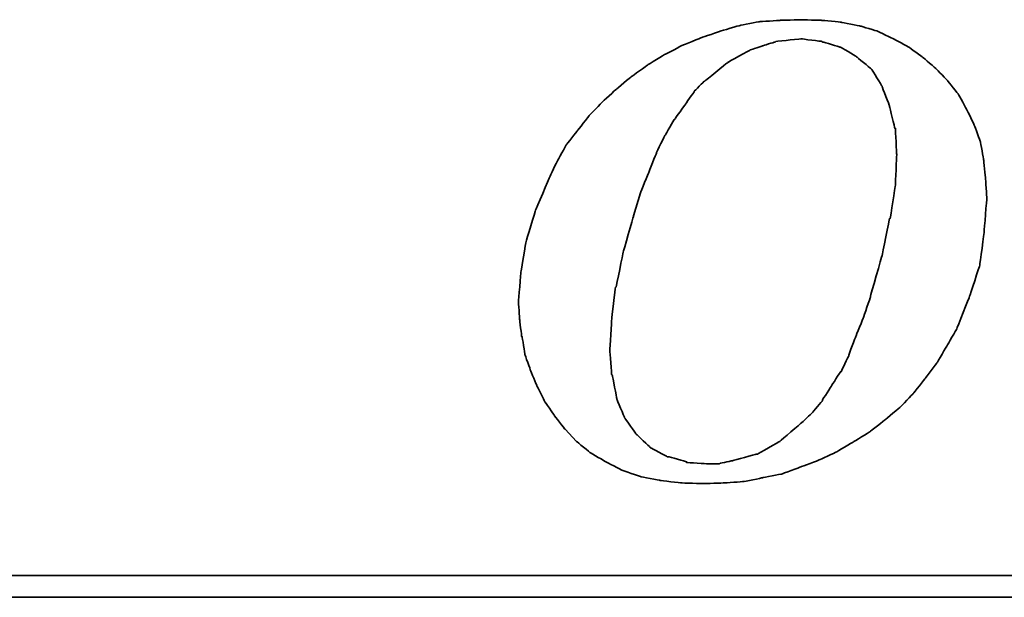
# Model space of a CAD drawing. Header units: millimetres. Extents: x 149 to 539, y -7 to 107.
# Tile 36 of 54: x 436.86 to 442.64, y 28.27 to 31.66. Entities that reach past the tile are written whole.
import ezdxf

# ---------------------------------------------------------------- set-up
doc = ezdxf.new("R2010")
doc.units = ezdxf.units.MM
doc.header["$LTSCALE"] = 0.1
doc.layers.add('DIM', color=4, linetype='CONTINUOUS')
doc.layers.add('layer 1', color=7, linetype='CONTINUOUS')

# ---------------------------------------------------------------- blocks, each defined once
blk = doc.blocks.new('TBI MOTION logo(完整正式版)')
at = {"layer": 'layer 1', "color": 22, "lineweight": 35}
for points, knots in [([(-11.34375, -6.98375), (-11.34375, -6.98375), (-10.91375, -7.43875), (-10.91375, -7.43875), (-10.91375, -7.43875), (-10.91375, -7.43875), (-10.38625, -7.87125), (-10.38625, -7.87125), (-10.38625, -7.87125), (-10.38625, -7.87125), (-9.81125, -8.20375), (-9.81125, -8.20375), (-9.81125, -8.20375), (-9.81125, -8.20375), (-9.21125, -8.51875), (-9.21125, -8.51875), (-9.21125, -8.51875), (-9.21125, -8.51875), (-8.51625, -8.75875), (-8.51625, -8.75875), (-8.51625, -8.75875), (-8.51625, -8.75875), (-7.77125, -8.90375), (-7.77125, -8.90375), (-7.77125, -8.90375), (-7.77125, -8.90375), (-6.97875, -8.99875), (-6.97875, -8.99875), (-6.97875, -8.99875), (-6.97875, -8.99875), (-6.14125, -9.02375), (-6.14125, -9.02375), (-6.14125, -9.02375), (-6.14125, -9.02375), (-5.37125, -8.99875), (-5.37125, -8.99875), (-5.37125, -8.99875), (-5.37125, -8.99875), (-4.65375, -8.94875), (-4.65375, -8.94875), (-4.65375, -8.94875), (-4.65375, -8.94875), (-3.93375, -8.80625), (-3.93375, -8.80625), (-3.93375, -8.80625), (-3.93375, -8.80625), (-3.21375, -8.66375), (-3.21375, -8.66375), (-3.21375, -8.66375), (-3.21375, -8.66375), (-2.49375, -8.39875), (-2.49375, -8.39875), (-2.49375, -8.39875), (-2.49375, -8.39875), (-1.79875, -8.13375), (-1.79875, -8.13375), (-1.79875, -8.13375), (-1.79875, -8.13375), (-1.17375, -7.84375), (-1.17375, -7.84375), (-1.17375, -7.84375), (-1.17375, -7.84375), (-0.52375, -7.46375), (-0.52375, -7.46375), (-0.52375, -7.46375), (-0.52375, -7.46375), (0.10124, -7.07875), (0.10124, -7.07875), (0.10124, -7.07875), (0.10124, -7.07875), (0.67625, -6.62375), (0.67625, -6.62375), (0.67625, -6.62375), (0.67625, -6.62375), (1.24874, -6.14375), (1.24874, -6.14375), (1.24874, -6.14375), (1.24874, -6.14375), (1.72874, -5.64125), (1.72874, -5.64125), (1.72874, -5.64125), (1.72874, -5.64125), (2.18624, -5.06375), (2.18624, -5.06375), (2.18624, -5.06375), (2.18624, -5.06375), (2.61625, -4.48874), (2.61625, -4.48874), (2.61625, -4.48874), (2.61625, -4.48874), (3.00125, -3.83874), (3.00125, -3.83874), (3.00125, -3.83874), (3.00125, -3.83874), (3.36124, -3.21374), (3.36124, -3.21374), (3.36124, -3.21374), (3.36124, -3.21374), (3.84374, -1.99125), (3.84374, -1.99125), (3.84374, -1.99125), (3.84374, -1.99125), (4.22625, -0.81875), (4.22625, -0.81875), (4.22625, -0.81875), (4.22625, -0.81875), (4.39125, 0.45624), (4.39125, 0.45624), (4.39125, 0.45624), (4.39125, 0.45624), (4.48874, 1.70124), (4.48874, 1.70124), (4.48874, 1.70124), (4.48874, 1.70124), (4.43874, 2.44625), (4.43874, 2.44625), (4.43874, 2.44625), (4.43874, 2.44625), (4.36874, 3.14125), (4.36874, 3.14125), (4.36874, 3.14125), (4.36874, 3.14125), (4.25125, 3.81125), (4.25125, 3.81125), (4.25125, 3.81125), (4.25125, 3.81125), (4.03124, 4.41125), (4.03124, 4.41125), (4.03124, 4.41125), (4.03124, 4.41125), (3.74374, 5.01125), (3.74374, 5.01125), (3.74374, 5.01125), (3.74374, 5.01125), (3.43124, 5.58875), (3.43124, 5.58875), (3.43124, 5.58875), (3.43124, 5.58875), (3.02625, 6.09125), (3.02625, 6.09125), (3.02625, 6.09125), (3.02625, 6.09125), (2.59374, 6.54875), (2.59374, 6.54875), (2.59374, 6.54875), (2.59374, 6.54875), (2.09124, 6.98125), (2.09124, 6.98125), (2.09124, 6.98125), (2.09124, 6.98125), (1.56124, 7.36625), (1.56124, 7.36625), (1.56124, 7.36625), (1.56124, 7.36625), (0.98624, 7.67625), (0.98624, 7.67625), (0.98624, 7.67625), (0.98624, 7.67625), (0.38624, 7.96375), (0.38624, 7.96375), (0.38624, 7.96375), (0.38624, 7.96375), (-0.25875, 8.15625), (-0.25875, 8.15625), (-0.25875, 8.15625), (-0.25875, 8.15625), (-0.98125, 8.30125), (-0.98125, 8.30125), (-0.98125, 8.30125), (-0.98125, 8.30125), (-1.70124, 8.37125), (-1.70124, 8.37125), (-1.70124, 8.37125), (-1.70124, 8.37125), (-2.49375, 8.39624), (-2.49375, 8.39624), (-2.49375, 8.39624), (-2.49375, 8.39624), (-3.28625, 8.37125), (-3.28625, 8.37125), (-3.28625, 8.37125), (-3.28625, 8.37125), (-4.05125, 8.32125), (-4.05125, 8.32125), (-4.05125, 8.32125), (-4.05125, 8.32125), (-4.77375, 8.18125), (-4.77375, 8.18125), (-4.77375, 8.18125), (-4.77375, 8.18125), (-5.51625, 7.96375), (-5.51625, 7.96375), (-5.51625, 7.96375), (-5.51625, 7.96375), (-6.21125, 7.72625), (-6.21125, 7.72625), (-6.21125, 7.72625), (-6.21125, 7.72625), (-6.92875, 7.43625), (-6.92875, 7.43625), (-6.92875, 7.43625), (-6.92875, 7.43625), (-7.57875, 7.10125), (-7.57875, 7.10125), (-7.57875, 7.10125), (-7.57875, 7.10125), (-8.24875, 6.69125), (-8.24875, 6.69125), (-8.24875, 6.69125), (-8.24875, 6.69125), (-8.84875, 6.26125), (-8.84875, 6.26125), (-8.84875, 6.26125), (-8.84875, 6.26125), (-9.42625, 5.78125), (-9.42625, 5.78125), (-9.42625, 5.78125), (-9.42625, 5.78125), (-9.95375, 5.30125), (-9.95375, 5.30125), (-9.95375, 5.30125), (-9.95375, 5.30125), (-10.43375, 4.79624), (-10.43375, 4.79624), (-10.43375, 4.79624), (-10.43375, 4.79624), (-10.88875, 4.22125), (-10.88875, 4.22125), (-10.88875, 4.22125), (-10.88875, 4.22125), (-11.29875, 3.69375), (-11.29875, 3.69375), (-11.29875, 3.69375), (-11.29875, 3.69375), (-11.63375, 3.09125), (-11.63375, 3.09125), (-11.63375, 3.09125), (-11.63375, 3.09125), (-11.91875, 2.49625), (-11.91875, 2.49625), (-11.91875, 2.49625), (-11.91875, 2.49625), (-12.44875, 1.24625), (-12.44875, 1.24625), (-12.44875, 1.24625), (-12.44875, 1.24625), (-12.80875, 0.06874), (-12.80875, 0.06874), (-12.80875, 0.06874), (-12.80875, 0.06874), (-12.99875, -1.07875), (-12.99875, -1.07875), (-12.99875, -1.07875), (-12.99875, -1.07875), (-13.09375, -2.18375), (-13.09375, -2.18375), (-13.09375, -2.18375), (-13.09375, -2.18375), (-13.04875, -2.85375), (-13.04875, -2.85375), (-13.04875, -2.85375), (-13.04875, -2.85375), (-12.97375, -3.50375), (-12.97375, -3.50375), (-12.97375, -3.50375), (-12.97375, -3.50375), (-12.95375, -3.50375), (-12.95375, -3.50375), (-12.95375, -3.50375), (-12.95375, -3.50375), (-12.85375, -4.17375), (-12.85375, -4.17375), (-12.85375, -4.17375), (-12.85375, -4.17375), (-12.63875, -4.77624), (-12.63875, -4.77624), (-12.63875, -4.77624), (-12.63875, -4.77624), (-12.39875, -5.35125), (-12.39875, -5.35125), (-12.39875, -5.35125), (-12.39875, -5.35125), (-12.11375, -5.92875), (-12.11375, -5.92875), (-12.11375, -5.92875), (-12.11375, -5.92875), (-11.75375, -6.45375), (-11.75375, -6.45375), (-11.75375, -6.45375), (-11.75375, -6.45375), (-11.34375, -6.98375), (-11.34375, -6.98375)], [0, 0, 0, 0, 0.01369863, 0.01369863, 0.01369863, 0.01369864, 0.02739726, 0.02739726, 0.02739726, 0.02739727, 0.04109589, 0.04109589, 0.04109589, 0.0410959, 0.05479452, 0.05479452, 0.05479452, 0.05479453, 0.06849315, 0.06849315, 0.06849315, 0.06849316, 0.08219178, 0.08219178, 0.08219178, 0.08219179, 0.09589041, 0.09589041, 0.09589041, 0.09589042, 0.10958904, 0.10958904, 0.10958904, 0.10958905, 0.12328767, 0.12328767, 0.12328767, 0.12328768, 0.1369863, 0.1369863, 0.1369863, 0.13698631, 0.15068493, 0.15068493, 0.15068493, 0.15068494, 0.16438356, 0.16438356, 0.16438356, 0.16438357, 0.17808219, 0.17808219, 0.17808219, 0.1780822, 0.19178082, 0.19178082, 0.19178082, 0.19178083, 0.20547945, 0.20547945, 0.20547945, 0.20547946, 0.21917808, 0.21917808, 0.21917808, 0.21917809, 0.23287671, 0.23287671, 0.23287671, 0.23287672, 0.24657534, 0.24657534, 0.24657534, 0.24657535, 0.26027397, 0.26027397, 0.26027397, 0.26027398, 0.2739726, 0.2739726, 0.2739726, 0.27397261, 0.28767123, 0.28767123, 0.28767123, 0.28767124, 0.30136986, 0.30136986, 0.30136986, 0.30136987, 0.31506849, 0.31506849, 0.31506849, 0.3150685, 0.32876712, 0.32876712, 0.32876712, 0.32876713, 0.34246575, 0.34246575, 0.34246575, 0.34246576, 0.35616438, 0.35616438, 0.35616438, 0.35616439, 0.36986301, 0.36986301, 0.36986301, 0.36986302, 0.38356164, 0.38356164, 0.38356164, 0.38356165, 0.39726027, 0.39726027, 0.39726027, 0.39726028, 0.4109589, 0.4109589, 0.4109589, 0.41095891, 0.42465753, 0.42465753, 0.42465753, 0.42465754, 0.43835616, 0.43835616, 0.43835616, 0.43835617, 0.45205479, 0.45205479, 0.45205479, 0.4520548, 0.46575342, 0.46575342, 0.46575342, 0.46575343, 0.47945205, 0.47945205, 0.47945205, 0.47945206, 0.49315068, 0.49315068, 0.49315068, 0.49315069, 0.50684932, 0.50684932, 0.50684932, 0.50684933, 0.52054795, 0.52054795, 0.52054795, 0.52054796, 0.53424658, 0.53424658, 0.53424658, 0.53424659, 0.54794521, 0.54794521, 0.54794521, 0.54794522, 0.56164384, 0.56164384, 0.56164384, 0.56164385, 0.57534247, 0.57534247, 0.57534247, 0.57534248, 0.5890411, 0.5890411, 0.5890411, 0.58904111, 0.60273973, 0.60273973, 0.60273973, 0.60273974, 0.61643836, 0.61643836, 0.61643836, 0.61643837, 0.63013699, 0.63013699, 0.63013699, 0.630137, 0.64383562, 0.64383562, 0.64383562, 0.64383563, 0.65753425, 0.65753425, 0.65753425, 0.65753426, 0.67123288, 0.67123288, 0.67123288, 0.67123289, 0.68493151, 0.68493151, 0.68493151, 0.68493152, 0.69863014, 0.69863014, 0.69863014, 0.69863015, 0.71232877, 0.71232877, 0.71232877, 0.71232878, 0.7260274, 0.7260274, 0.7260274, 0.72602741, 0.73972603, 0.73972603, 0.73972603, 0.73972604, 0.75342466, 0.75342466, 0.75342466, 0.75342467, 0.76712329, 0.76712329, 0.76712329, 0.7671233, 0.78082192, 0.78082192, 0.78082192, 0.78082193, 0.79452055, 0.79452055, 0.79452055, 0.79452056, 0.80821918, 0.80821918, 0.80821918, 0.80821919, 0.82191781, 0.82191781, 0.82191781, 0.82191782, 0.83561644, 0.83561644, 0.83561644, 0.83561645, 0.84931507, 0.84931507, 0.84931507, 0.84931508, 0.8630137, 0.8630137, 0.8630137, 0.86301371, 0.87671233, 0.87671233, 0.87671233, 0.87671234, 0.89041096, 0.89041096, 0.89041096, 0.89041097, 0.90410959, 0.90410959, 0.90410959, 0.9041096, 0.91780822, 0.91780822, 0.91780822, 0.91780823, 0.93150685, 0.93150685, 0.93150685, 0.93150686, 0.94520548, 0.94520548, 0.94520548, 0.94520549, 0.95890411, 0.95890411, 0.95890411, 0.95890412, 0.97260274, 0.97260274, 0.97260274, 0.97260275, 0.98630137, 0.98630137, 0.98630137, 0.98630138, 1, 1, 1, 1]), ([(-8.77875, 1.03124), (-8.77875, 1.03124), (-8.51625, 1.89625), (-8.51625, 1.89625), (-8.51625, 1.89625), (-8.51625, 1.89625), (-8.20375, 2.66375), (-8.20375, 2.66375), (-8.20375, 2.66375), (-8.20375, 2.66375), (-7.91625, 3.38125), (-7.91625, 3.38125), (-7.91625, 3.38125), (-7.91625, 3.38125), (-7.91625, 3.40624), (-7.91625, 3.40624), (-7.91625, 3.40624), (-7.91625, 3.40624), (-7.57875, 4.07624), (-7.57875, 4.07624), (-7.57875, 4.07624), (-7.57875, 4.07624), (-7.24375, 4.65125), (-7.24375, 4.65125), (-7.24375, 4.65125), (-7.24375, 4.65125), (-7.21875, 4.65125), (-7.21875, 4.65125), (-7.21875, 4.65125), (-7.21875, 4.65125), (-7.21875, 4.67624), (-7.21875, 4.67624), (-7.21875, 4.67624), (-7.21875, 4.67624), (-6.83625, 5.20375), (-6.83625, 5.20375), (-6.83625, 5.20375), (-6.83625, 5.20375), (-6.49875, 5.68625), (-6.49875, 5.68625), (-6.49875, 5.68625), (-6.49875, 5.68625), (-6.49875, 5.70625), (-6.49875, 5.70625), (-6.49875, 5.70625), (-6.49875, 5.70625), (-6.11625, 6.09125), (-6.11625, 6.09125), (-6.11625, 6.09125), (-6.11625, 6.09125), (-6.09125, 6.09125), (-6.09125, 6.09125), (-6.09125, 6.09125), (-6.09125, 6.09125), (-5.27375, 6.76625), (-5.27375, 6.76625), (-5.27375, 6.76625), (-5.27375, 6.76625), (-5.24875, 6.76625), (-5.24875, 6.76625), (-5.24875, 6.76625), (-5.24875, 6.76625), (-5.24875, 6.78625), (-5.24875, 6.78625), (-5.24875, 6.78625), (-5.24875, 6.78625), (-4.38875, 7.26624), (-4.38875, 7.26624), (-4.38875, 7.26624), (-4.38875, 7.26624), (-4.36125, 7.26624), (-4.36125, 7.26624), (-4.36125, 7.26624), (-4.36125, 7.26624), (-3.93375, 7.41125), (-3.93375, 7.41125), (-3.93375, 7.41125), (-3.93375, 7.41125), (-3.47375, 7.55625), (-3.47375, 7.55625), (-3.47375, 7.55625), (-3.47375, 7.55625), (-3.45375, 7.55625), (-3.45375, 7.55625), (-3.45375, 7.55625), (-3.45375, 7.55625), (-3.42875, 7.58124), (-3.42875, 7.58124), (-3.42875, 7.58124), (-3.42875, 7.58124), (-2.97375, 7.62625), (-2.97375, 7.62625), (-2.97375, 7.62625), (-2.97375, 7.62625), (-2.49375, 7.67625), (-2.49375, 7.67625), (-2.49375, 7.67625), (-2.49375, 7.67625), (-2.46875, 7.67625), (-2.46875, 7.67625), (-2.46875, 7.67625), (-2.46875, 7.67625), (-1.70124, 7.58124), (-1.70124, 7.58124), (-1.70124, 7.58124), (-1.70124, 7.58124), (-1.67875, 7.55625), (-1.67875, 7.55625), (-1.67875, 7.55625), (-1.67875, 7.55625), (-1.65375, 7.55625), (-1.65375, 7.55625), (-1.65375, 7.55625), (-1.65375, 7.55625), (-1.03125, 7.36625), (-1.03125, 7.36625), (-1.03125, 7.36625), (-1.03125, 7.36625), (-1.00625, 7.36625), (-1.00625, 7.36625), (-1.00625, 7.36625), (-1.00625, 7.36625), (-0.43124, 7.02624), (-0.43124, 7.02624), (-0.43124, 7.02624), (-0.43124, 7.02624), (-0.40625, 7.00624), (-0.40625, 7.00624), (-0.40625, 7.00624), (-0.40625, 7.00624), (0.12124, 6.57124), (0.12124, 6.57124), (0.12124, 6.57124), (0.12124, 6.57124), (0.14624, 6.54875), (0.14624, 6.54875), (0.14624, 6.54875), (0.14624, 6.54875), (0.17124, 6.52375), (0.17124, 6.52375), (0.17124, 6.52375), (0.17124, 6.52375), (0.55625, 5.89875), (0.55625, 5.89875), (0.55625, 5.89875), (0.55625, 5.89875), (0.55625, 5.87625), (0.55625, 5.87625), (0.55625, 5.87625), (0.55625, 5.87625), (0.84124, 5.15625), (0.84124, 5.15625), (0.84124, 5.15625), (0.84124, 5.15625), (0.84124, 5.13125), (0.84124, 5.13125), (0.84124, 5.13125), (0.84124, 5.13125), (1.03624, 4.31875), (1.03624, 4.31875), (1.03624, 4.31875), (1.03624, 4.31875), (1.05624, 4.31875), (1.05624, 4.31875), (1.05624, 4.31875), (1.05624, 4.31875), (1.05624, 4.29125), (1.05624, 4.29125), (1.05624, 4.29125), (1.05624, 4.29125), (1.10625, 3.33125), (1.10625, 3.33125), (1.10625, 3.33125), (1.10625, 3.33125), (1.10625, 3.30875), (1.10625, 3.30875), (1.10625, 3.30875), (1.10625, 3.30875), (1.05624, 2.20624), (1.05624, 2.20624), (1.05624, 2.20624), (1.05624, 2.20624), (1.05624, 2.18124), (1.05624, 2.18124), (1.05624, 2.18124), (1.05624, 2.18124), (0.86624, 0.93624), (0.86624, 0.93624), (0.86624, 0.93624), (0.86624, 0.93624), (0.84124, 0.93624), (0.84124, 0.93624), (0.84124, 0.93624), (0.84124, 0.93624), (0.55625, -0.45874), (0.55625, -0.45874), (0.55625, -0.45874), (0.55625, -0.45874), (0.12124, -1.99125), (0.12124, -1.99125), (0.12124, -1.99125), (0.12124, -1.99125), (0.12124, -2.01874), (0.12124, -2.01874), (0.12124, -2.01874), (0.12124, -2.01874), (-0.13874, -2.78375), (-0.13874, -2.78375), (-0.13874, -2.78375), (-0.13874, -2.78375), (-0.43124, -3.50375), (-0.43124, -3.50375), (-0.43124, -3.50375), (-0.43124, -3.50375), (-0.69375, -4.19875), (-0.69375, -4.19875), (-0.69375, -4.19875), (-0.69375, -4.19875), (-0.69375, -4.22375), (-0.69375, -4.22375), (-0.69375, -4.22375), (-0.69375, -4.22375), (-0.98125, -4.82374), (-0.98125, -4.82374), (-0.98125, -4.82374), (-0.98125, -4.82374), (-1.00625, -4.82374), (-1.00625, -4.82374), (-1.00625, -4.82374), (-1.00625, -4.82374), (-1.33875, -5.35125), (-1.33875, -5.35125), (-1.33875, -5.35125), (-1.33875, -5.35125), (-1.67875, -5.87875), (-1.67875, -5.87875), (-1.67875, -5.87875), (-1.67875, -5.87875), (-1.67875, -5.90375), (-1.67875, -5.90375), (-1.67875, -5.90375), (-1.67875, -5.90375), (-2.05875, -6.35875), (-2.05875, -6.35875), (-2.05875, -6.35875), (-2.05875, -6.35875), (-2.08375, -6.38375), (-2.08375, -6.38375), (-2.08375, -6.38375), (-2.08375, -6.38375), (-2.46875, -6.74375), (-2.46875, -6.74375), (-2.46875, -6.74375), (-2.46875, -6.74375), (-3.25875, -7.41625), (-3.25875, -7.41625), (-3.25875, -7.41625), (-3.25875, -7.41625), (-3.28625, -7.43875), (-3.28625, -7.43875), (-3.28625, -7.43875), (-3.28625, -7.43875), (-4.12375, -7.91875), (-4.12375, -7.91875), (-4.12375, -7.91875), (-4.12375, -7.91875), (-4.14875, -7.91875), (-4.14875, -7.91875), (-4.14875, -7.91875), (-4.14875, -7.91875), (-4.17125, -7.91875), (-4.17125, -7.91875), (-4.17125, -7.91875), (-4.17125, -7.91875), (-5.03375, -8.15875), (-5.03375, -8.15875), (-5.03375, -8.15875), (-5.03375, -8.15875), (-5.51625, -8.25625), (-5.51625, -8.25625), (-5.51625, -8.25625), (-5.51625, -8.25625), (-5.54125, -8.27875), (-5.54125, -8.27875), (-5.54125, -8.27875), (-5.54125, -8.27875), (-5.56375, -8.27875), (-5.56375, -8.27875), (-5.56375, -8.27875), (-5.56375, -8.27875), (-5.99625, -8.27875), (-5.99625, -8.27875), (-5.99625, -8.27875), (-5.99625, -8.27875), (-6.76375, -8.23125), (-6.76375, -8.23125), (-6.76375, -8.23125), (-6.76375, -8.23125), (-6.78875, -8.23125), (-6.78875, -8.23125), (-6.78875, -8.23125), (-6.78875, -8.23125), (-6.78875, -8.20375), (-6.78875, -8.20375), (-6.78875, -8.20375), (-6.78875, -8.20375), (-7.45875, -8.01375), (-7.45875, -8.01375), (-7.45875, -8.01375), (-7.45875, -8.01375), (-7.48375, -8.01375), (-7.48375, -8.01375), (-7.48375, -8.01375), (-7.48375, -8.01375), (-7.50875, -8.01375), (-7.50875, -8.01375), (-7.50875, -8.01375), (-7.50875, -8.01375), (-8.13125, -7.67875), (-8.13125, -7.67875), (-8.13125, -7.67875), (-8.13125, -7.67875), (-8.15625, -7.65375), (-8.15625, -7.65375), (-8.15625, -7.65375), (-8.15625, -7.65375), (-8.65875, -7.17375), (-8.65875, -7.17375), (-8.65875, -7.17375), (-8.65875, -7.17375), (-8.68375, -7.14875), (-8.68375, -7.14875), (-8.68375, -7.14875), (-8.68375, -7.14875), (-9.08875, -6.57375), (-9.08875, -6.57375), (-9.08875, -6.57375), (-9.08875, -6.57375), (-9.11375, -6.54875), (-9.11375, -6.54875), (-9.11375, -6.54875), (-9.11375, -6.54875), (-9.11375, -6.52875), (-9.11375, -6.52875), (-9.11375, -6.52875), (-9.11375, -6.52875), (-9.40375, -5.85375), (-9.40375, -5.85375), (-9.40375, -5.85375), (-9.40375, -5.85375), (-9.40375, -5.82875), (-9.40375, -5.82875), (-9.40375, -5.82875), (-9.40375, -5.82875), (-9.56875, -4.96875), (-9.56875, -4.96875), (-9.56875, -4.96875), (-9.56875, -4.96875), (-9.59375, -4.94375), (-9.59375, -4.94375), (-9.59375, -4.94375), (-9.59375, -4.94375), (-9.66375, -4.03375), (-9.66375, -4.03375), (-9.66375, -4.03375), (-9.66375, -4.03375), (-9.66375, -4.00875), (-9.66375, -4.00875), (-9.66375, -4.00875), (-9.66375, -4.00875), (-9.59375, -2.85375), (-9.59375, -2.85375), (-9.59375, -2.85375), (-9.59375, -2.85375), (-9.45125, -1.65875), (-9.45125, -1.65875), (-9.45125, -1.65875), (-9.45125, -1.65875), (-9.42625, -1.63375), (-9.42625, -1.63375), (-9.42625, -1.63375), (-9.42625, -1.63375), (-9.16125, -0.33875), (-9.16125, -0.33875), (-9.16125, -0.33875), (-9.16125, -0.33875), (-8.77875, 1.00624), (-8.77875, 1.00624), (-8.77875, 1.00624), (-8.77875, 1.00624), (-8.77875, 1.03124), (-8.77875, 1.03124)], [0, 0, 0, 0, 0.01020408, 0.01020408, 0.01020408, 0.01020409, 0.02040816, 0.02040816, 0.02040816, 0.02040817, 0.03061224, 0.03061224, 0.03061224, 0.03061225, 0.04081633, 0.04081633, 0.04081633, 0.04081634, 0.05102041, 0.05102041, 0.05102041, 0.05102042, 0.06122449, 0.06122449, 0.06122449, 0.0612245, 0.07142857, 0.07142857, 0.07142857, 0.07142858, 0.08163265, 0.08163265, 0.08163265, 0.08163266, 0.09183673, 0.09183673, 0.09183673, 0.09183674, 0.10204082, 0.10204082, 0.10204082, 0.10204083, 0.1122449, 0.1122449, 0.1122449, 0.11224491, 0.12244898, 0.12244898, 0.12244898, 0.12244899, 0.13265306, 0.13265306, 0.13265306, 0.13265307, 0.14285714, 0.14285714, 0.14285714, 0.14285715, 0.15306122, 0.15306122, 0.15306122, 0.15306123, 0.16326531, 0.16326531, 0.16326531, 0.16326532, 0.17346939, 0.17346939, 0.17346939, 0.1734694, 0.18367347, 0.18367347, 0.18367347, 0.18367348, 0.19387755, 0.19387755, 0.19387755, 0.19387756, 0.20408163, 0.20408163, 0.20408163, 0.20408164, 0.21428571, 0.21428571, 0.21428571, 0.21428572, 0.2244898, 0.2244898, 0.2244898, 0.22448981, 0.23469388, 0.23469388, 0.23469388, 0.23469389, 0.24489796, 0.24489796, 0.24489796, 0.24489797, 0.25510204, 0.25510204, 0.25510204, 0.25510205, 0.26530612, 0.26530612, 0.26530612, 0.26530613, 0.2755102, 0.2755102, 0.2755102, 0.27551021, 0.28571429, 0.28571429, 0.28571429, 0.2857143, 0.29591837, 0.29591837, 0.29591837, 0.29591838, 0.30612245, 0.30612245, 0.30612245, 0.30612246, 0.31632653, 0.31632653, 0.31632653, 0.31632654, 0.32653061, 0.32653061, 0.32653061, 0.32653062, 0.33673469, 0.33673469, 0.33673469, 0.3367347, 0.34693878, 0.34693878, 0.34693878, 0.34693879, 0.35714286, 0.35714286, 0.35714286, 0.35714287, 0.36734694, 0.36734694, 0.36734694, 0.36734695, 0.37755102, 0.37755102, 0.37755102, 0.37755103, 0.3877551, 0.3877551, 0.3877551, 0.38775511, 0.39795918, 0.39795918, 0.39795918, 0.39795919, 0.40816327, 0.40816327, 0.40816327, 0.40816328, 0.41836735, 0.41836735, 0.41836735, 0.41836736, 0.42857143, 0.42857143, 0.42857143, 0.42857144, 0.43877551, 0.43877551, 0.43877551, 0.43877552, 0.44897959, 0.44897959, 0.44897959, 0.4489796, 0.45918367, 0.45918367, 0.45918367, 0.45918368, 0.46938776, 0.46938776, 0.46938776, 0.46938777, 0.47959184, 0.47959184, 0.47959184, 0.47959185, 0.48979592, 0.48979592, 0.48979592, 0.48979593, 0.5, 0.5, 0.5, 0.50000001, 0.51020408, 0.51020408, 0.51020408, 0.51020409, 0.52040816, 0.52040816, 0.52040816, 0.52040817, 0.53061224, 0.53061224, 0.53061224, 0.53061225, 0.54081633, 0.54081633, 0.54081633, 0.54081634, 0.55102041, 0.55102041, 0.55102041, 0.55102042, 0.56122449, 0.56122449, 0.56122449, 0.5612245, 0.57142857, 0.57142857, 0.57142857, 0.57142858, 0.58163265, 0.58163265, 0.58163265, 0.58163266, 0.59183673, 0.59183673, 0.59183673, 0.59183674, 0.60204082, 0.60204082, 0.60204082, 0.60204083, 0.6122449, 0.6122449, 0.6122449, 0.61224491, 0.62244898, 0.62244898, 0.62244898, 0.62244899, 0.63265306, 0.63265306, 0.63265306, 0.63265307, 0.64285714, 0.64285714, 0.64285714, 0.64285715, 0.65306122, 0.65306122, 0.65306122, 0.65306123, 0.66326531, 0.66326531, 0.66326531, 0.66326532, 0.67346939, 0.67346939, 0.67346939, 0.6734694, 0.68367347, 0.68367347, 0.68367347, 0.68367348, 0.69387755, 0.69387755, 0.69387755, 0.69387756, 0.70408163, 0.70408163, 0.70408163, 0.70408164, 0.71428571, 0.71428571, 0.71428571, 0.71428572, 0.7244898, 0.7244898, 0.7244898, 0.72448981, 0.73469388, 0.73469388, 0.73469388, 0.73469389, 0.74489796, 0.74489796, 0.74489796, 0.74489797, 0.75510204, 0.75510204, 0.75510204, 0.75510205, 0.76530612, 0.76530612, 0.76530612, 0.76530613, 0.7755102, 0.7755102, 0.7755102, 0.77551021, 0.78571429, 0.78571429, 0.78571429, 0.7857143, 0.79591837, 0.79591837, 0.79591837, 0.79591838, 0.80612245, 0.80612245, 0.80612245, 0.80612246, 0.81632653, 0.81632653, 0.81632653, 0.81632654, 0.82653061, 0.82653061, 0.82653061, 0.82653062, 0.83673469, 0.83673469, 0.83673469, 0.8367347, 0.84693878, 0.84693878, 0.84693878, 0.84693879, 0.85714286, 0.85714286, 0.85714286, 0.85714287, 0.86734694, 0.86734694, 0.86734694, 0.86734695, 0.87755102, 0.87755102, 0.87755102, 0.87755103, 0.8877551, 0.8877551, 0.8877551, 0.88775511, 0.89795918, 0.89795918, 0.89795918, 0.89795919, 0.90816327, 0.90816327, 0.90816327, 0.90816328, 0.91836735, 0.91836735, 0.91836735, 0.91836736, 0.92857143, 0.92857143, 0.92857143, 0.92857144, 0.93877551, 0.93877551, 0.93877551, 0.93877552, 0.94897959, 0.94897959, 0.94897959, 0.9489796, 0.95918367, 0.95918367, 0.95918367, 0.95918368, 0.96938776, 0.96938776, 0.96938776, 0.96938777, 0.97959184, 0.97959184, 0.97959184, 0.97959185, 0.98979592, 0.98979592, 0.98979592, 0.98979593, 1, 1, 1, 1]), ([(75.90875, -9.47875), (75.90875, -9.47875), (75.90875, -12.28625), (75.90875, -12.28625), (75.90875, -12.28625), (75.90875, -12.28625), (75.90875, -12.47875), (75.90875, -12.47875), (75.90875, -12.47875), (75.90875, -12.47875), (75.71625, -12.47875), (75.71625, -12.47875), (75.71625, -12.47875), (75.71625, -12.47875), (-88.32875, -12.47875), (-88.32875, -12.47875), (-88.32875, -12.47875), (-88.32875, -12.47875), (-88.32875, -13.29375), (-88.32875, -13.29375), (-88.32875, -13.29375), (-88.32875, -13.29375), (82.89125, -13.29375), (82.89125, -13.29375), (82.89125, -13.29375), (82.89125, -13.29375), (75.90875, -9.47875), (75.90875, -9.47875)], [0, 0, 0, 0, 0.14285714, 0.14285714, 0.14285714, 0.14285715, 0.28571429, 0.28571429, 0.28571429, 0.2857143, 0.42857143, 0.42857143, 0.42857143, 0.42857144, 0.57142857, 0.57142857, 0.57142857, 0.57142858, 0.71428571, 0.71428571, 0.71428571, 0.71428572, 0.85714286, 0.85714286, 0.85714286, 0.85714287, 1, 1, 1, 1])]:
    blk.add_open_spline(points, degree=3, knots=knots, dxfattribs=at)

msp = doc.modelspace()

# ---------------------------------------------------------------- block references
at = {"layer": 'DIM', "color": 7, "xscale": 0.1563722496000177, "yscale": 0.1563722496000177, "zscale": 0.1563722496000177}
msp.add_blockref('TBI MOTION logo(完整正式版)', (441.8387, 30.3475), dxfattribs=at)

doc.saveas('drawing.dxf')
